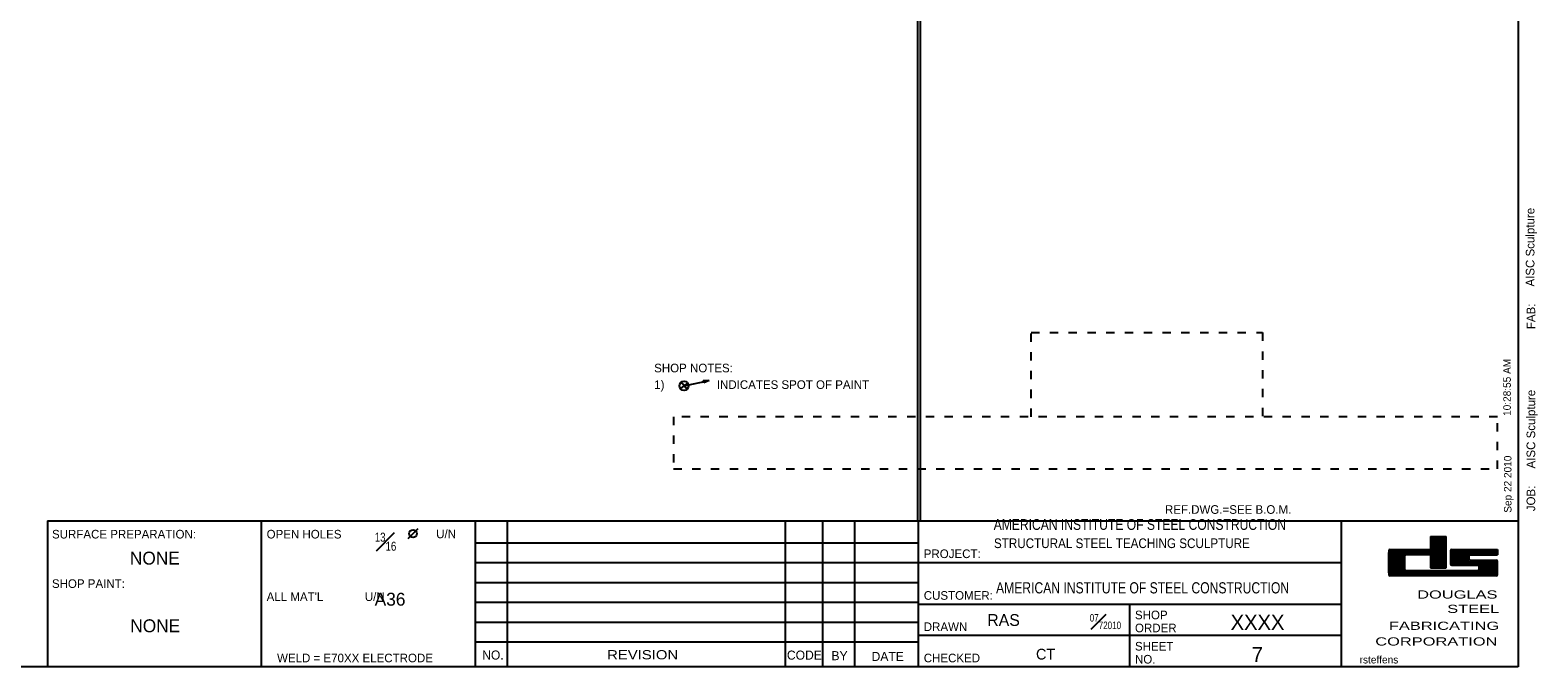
# Model space of a CAD drawing. Header units: inches. Extents: x -17.2 to 17.5, y -11.2 to 11.2.
# Tile 2 of 3: x -0.6 to 17.5, y -11.2 to -3.6. Entities that reach past the tile are written whole.
import ezdxf
from ezdxf.enums import TextEntityAlignment as Align

# ---------------------------------------------------------------- set-up
doc = ezdxf.new("R2010")
doc.units = ezdxf.units.IN
doc.header["$LTSCALE"] = 2.5
doc.header["$MEASUREMENT"] = 0
doc.linetypes.add('SDS2_3', pattern=[0.05, 0, -0.05])
doc.layers.add('Layer_0', color=7, linetype='Continuous')
doc.styles.add('MTextWidth', font='txt', dxfattribs={"width": 0.8, "height": 0.2})

msp = doc.modelspace()

# ---------------------------------------------------------------- linework, layer by layer
at = {"layer": 'Layer_0', "color": 2, "linetype": 'Continuous'}
for p, q in [((17.25, 11.25), (17.25, -11.25)), ((10.048, 10.837), (10.048, -9.5)), ((10.08, 10.837), (10.08, -9.5)), ((-0.375, -9.5), (-0.375, -11.25)), ((-0.375, -9.5), (17.25, -9.5)), ((2.188, -11.25), (2.188, -9.5)), ((4.75, -9.5), (4.75, -11.25)), ((10.062, -11.25), (10.062, -9.5)), ((15.125, -9.5), (15.125, -11.25)), ((16.198, -9.688), (16.385, -9.688)), ((16.198, -9.728), (16.385, -9.728)), ((15.698, -9.888), (16.198, -9.888)), ((15.698, -9.928), (15.885, -9.928)), ((15.714, -9.844), (16.198, -9.844)), ((16.198, -9.768), (16.385, -9.768)), ((16.198, -9.808), (16.385, -9.808)), ((16.198, -9.848), (16.385, -9.848)), ((16.198, -9.928), (16.385, -9.928)), ((16.438, -9.928), (16.656, -9.928)), ((16.453, -9.844), (17, -9.844)), ((16.672, -9.906), (17, -9.906)), ((15.698, -9.968), (15.882, -9.968)), ((15.698, -10.008), (15.882, -10.008)), ((15.698, -10.048), (15.882, -10.048)), ((15.698, -10.088), (15.885, -10.088)), ((15.901, -10.094), (16.766, -10.094)), ((16.198, -9.968), (16.385, -9.968)), ((16.198, -10.008), (16.385, -10.008)), ((16.198, -10.048), (16.385, -10.048)), ((16.198, -10.062), (16.385, -10.062)), ((16.438, -9.968), (16.656, -9.968)), ((16.438, -10.008), (17, -10.008)), ((16.453, -10.031), (16.766, -10.031)), ((16.672, -9.969), (16.984, -9.969)), ((16.781, -10.048), (17, -10.048)), ((16.781, -10.088), (17, -10.088)), ((15.698, -10.128), (17, -10.128)), ((15.714, -10.156), (16.984, -10.156)), ((4.75, -10.95), (10.064, -10.95)), ((17.25, -11.25), (-17.25, -11.25))]:
    msp.add_line(p, q, dxfattribs=at)
at = {"layer": 'Layer_0', "color": 6, "linetype": 'SDS2_3'}
for p, q in [((11.411, -8.25), (11.411, -7.241)), ((11.411, -7.241), (14.186, -7.241)), ((14.186, -7.241), (14.186, -8.25)), ((7.125, -8.25), (7.125, -8.875)), ((17, -8.25), (7.125, -8.25)), ((17, -8.875), (17, -8.25)), ((7.125, -8.875), (17, -8.875))]:
    msp.add_line(p, q, dxfattribs=at)
at = {"layer": 'Layer_0', "color": 1, "linetype": 'Continuous'}
for p, q in [((7.21, -7.915), (7.252, -7.879)), ((7.252, -7.879), (7.216, -7.837)), ((7.252, -7.879), (7.552, -7.817)), ((7.252, -7.879), (7.294, -7.844)), ((7.287, -7.921), (7.252, -7.879)), ((7.488, -7.845), (7.482, -7.816)), ((7.482, -7.816), (7.552, -7.817)), ((7.552, -7.817), (7.488, -7.845)), ((7.552, -7.817), (7.552, -7.817)), ((5.134, -9.5), (5.134, -11.25)), ((8.463, -9.5), (8.463, -11.25)), ((8.911, -9.5), (8.911, -11.25)), ((9.296, -9.5), (9.296, -11.25)), ((4.004, -9.652), (3.941, -9.715)), ((4.004, -9.652), (4.066, -9.59)), ((4.75, -9.762), (10.064, -9.762)), ((4.75, -10), (10.064, -10)), ((10.062, -10), (15.125, -10)), ((4.75, -10.238), (10.064, -10.238)), ((4.75, -10.475), (10.064, -10.475)), ((15.125, -10.5), (10.062, -10.5)), ((12.594, -11.25), (12.594, -10.5)), ((4.75, -10.712), (10.064, -10.712)), ((15.125, -10.875), (10.062, -10.875))]:
    msp.add_line(p, q, dxfattribs=at)
at = {"layer": 'Layer_0', "color": 5, "linetype": 'Continuous'}
for p, q in [((16.198, -9.688), (16.198, -9.844)), ((16.198, -9.708), (16.385, -9.708)), ((16.198, -9.748), (16.385, -9.748)), ((16.385, -10.062), (16.385, -9.688)), ((15.698, -9.868), (16.385, -9.868)), ((15.698, -9.908), (15.885, -9.908)), ((16.198, -9.906), (15.901, -9.906)), ((16.198, -9.788), (16.385, -9.788)), ((16.198, -9.828), (16.385, -9.828)), ((16.198, -9.888), (16.385, -9.888)), ((16.198, -9.888), (16.385, -9.888)), ((16.198, -9.906), (16.198, -10.062)), ((16.198, -9.908), (16.385, -9.908)), ((16.438, -9.908), (16.659, -9.908)), ((17, -9.844), (17, -9.906)), ((15.698, -9.948), (15.882, -9.948)), ((15.698, -9.988), (15.882, -9.988)), ((15.698, -10.028), (15.882, -10.028)), ((15.698, -10.068), (15.885, -10.068)), ((15.698, -10.108), (17, -10.108)), ((16.198, -9.948), (16.385, -9.948)), ((16.198, -9.988), (16.385, -9.988)), ((16.198, -10.028), (16.385, -10.028)), ((16.438, -9.948), (16.656, -9.948)), ((16.438, -9.988), (17, -9.988)), ((16.45, -10.028), (17, -10.028)), ((16.781, -10.068), (17, -10.068)), ((15.708, -10.148), (16.992, -10.148))]:
    msp.add_line(p, q, dxfattribs=at)
at = {"layer": 'Layer_0', "color": 3, "linetype": 'Continuous'}
for p, q in [((16.438, -9.863), (17, -9.863)), ((16.438, -9.888), (17, -9.888))]:
    msp.add_line(p, q, dxfattribs=at)
at = {"layer": 'Layer_0', "color": 1, "linetype": 'Continuous'}
for centre, radius in [((7.252, -7.879), 0.0547), ((4.004, -9.652), 0.0469)]:
    msp.add_circle(centre, radius, dxfattribs=at)
at = {"layer": 'Layer_0', "color": 3, "linetype": 'Continuous'}
for centre, radius, start, end in [((17.693, -10), 2, 175.9681, 184.0319), ((15.714, -9.859), 0.0156, 90, 180), ((17.884, -10), 2, 177.7613, 182.2387), ((15.901, -9.922), 0.0156, 90, 180), ((18.436, -9.938), 2, 177.7613, 182.2387), ((16.453, -9.859), 0.0156, 90, 180), ((16.672, -9.922), 0.0156, 90, 180), ((18.656, -9.938), 2, 179.5524, 180.4476), ((15.901, -10.078), 0.0156, 180, 270), ((16.453, -10.016), 0.0156, 180, 270), ((16.672, -9.953), 0.0156, 180, 270), ((16.766, -10.047), 0.0156, 0, 90), ((16.766, -10.078), 0.0156, 270, 0), ((14.781, -10.062), 2, 359.5524, 0.4476), ((16.984, -9.984), 0.0156, 0, 90), ((15.002, -10.062), 2, 357.7613, 2.2387), ((15.714, -10.141), 0.0156, 180, 270), ((16.984, -10.141), 0.0156, 270, 0)]:
    msp.add_arc(centre, radius, start, end, dxfattribs=at)

# ---------------------------------------------------------------- texts
at = {"layer": 'Layer_0', "color": 1, "linetype": 'Continuous'}
for s, height, p in [('AISC Sculpture', 0.10322, (17.443, -6.688)), ('FAB:', 0.1032, (17.452, -7.199)), ('10:28:55 AM', 0.09032, (17.16, -8.24)), ('AISC Sculpture', 0.10322, (17.452, -8.87)), ('Sep 22 2010', 0.09032, (17.168, -9.401)), ('JOB:', 0.1032, (17.452, -9.383))]:
    msp.add_text(s, height=height, rotation=90, dxfattribs=at).set_placement(p)
at = {"layer": 'Layer_0', "color": 2, "linetype": 'Continuous'}
for s, height, p in [('SHOP NOTES:', 0.10322, (6.894, -7.717)), ('1)', 0.1032, (6.895, -7.916)), ('INDICATES SPOT OF PAINT', 0.10322, (7.645, -7.916)), ('REF.DWG.=SEE B.O.M.', 0.10322, (13.015, -9.414)), ('SURFACE PREPARATION:', 0.10322, (-0.322, -9.71)), ('OPEN HOLES', 0.1032, (2.25, -9.71)), ('U/N', 0.1032, (4.282, -9.707)), ('PROJECT:', 0.1032, (10.125, -9.945)), ('SHOP PAINT:', 0.10322, (-0.323, -10.303)), ("ALL MAT'L             U/N", 0.10322, (2.25, -10.46)), ('CUSTOMER:', 0.1032, (10.125, -10.445)), ('RAS', 0.1419, (10.886, -10.759)), ('SHOP', 0.1032, (12.656, -10.679)), ('DRAWN', 0.1032, (10.125, -10.82)), ('ORDER', 0.1032, (12.656, -10.835)), ('SHEET', 0.1032, (12.656, -11.054)), ('WELD = E70XX ELECTRODE', 0.10322, (2.375, -11.195)), ('CODE', 0.1084, (8.485, -11.163)), ('BY', 0.1084, (9.019, -11.17)), ('CHECKED', 0.1032, (10.125, -11.195)), ('CT', 0.129, (11.47, -11.162)), ('NO.', 0.1032, (12.656, -11.21))]:
    msp.add_text(s, height=height, dxfattribs=at).set_placement(p)
for s, height, width, p in [('AMERICAN INSTITUTE OF STEEL CONSTRUCTION', 0.12902, 0.84, (10.963, -9.478)), ('STRUCTURAL STEEL TEACHING SCULPTURE', 0.11612, 0.9, (10.966, -9.709))]:
    msp.add_text(s, height=height, dxfattribs=dict(at, width=width)).set_placement(p, align=Align.TOP_LEFT)
for s, height, p in [('NONE', 0.1548, (0.91, -10.023)), ('A36', 0.1548, (3.729, -10.516)), ('XXXX', 0.1806, (14.125, -10.806)), ('7', 0.181, (14.123, -11.192)), ('NO.', 0.1084, (4.962, -11.162)), ('DATE', 0.1084, (9.693, -11.179))]:
    msp.add_text(s, height=height, dxfattribs=at).set_placement(p, align=Align.CENTER)
at = {"layer": 'Layer_0', "color": 2, "linetype": 'Continuous', "width": 0.81}
msp.add_text('AMERICAN INSTITUTE OF STEEL CONSTRUCTION', height=0.13418, dxfattribs=at).set_placement((10.991, -10.369))
at = {"layer": 'Layer_0', "color": 5, "linetype": 'Continuous', "width": 1.5}
for s, height, p in [('DOUGLAS', 0.0981, (17, -10.431)), ('STEEL', 0.0981, (17.021, -10.603)), ('FABRICATING', 0.09806, (17.021, -10.806)), ('CORPORATION', 0.09806, (17, -10.994))]:
    msp.add_text(s, height=height, dxfattribs=at).set_placement(p, align=Align.RIGHT)
at = {"layer": 'Layer_0', "color": 2, "linetype": 'Continuous'}
msp.add_text('NONE', height=0.1548, dxfattribs=at).set_placement((0.915, -10.757), align=Align.MIDDLE_CENTER)
at = {"layer": 'Layer_0', "color": 2, "linetype": 'Continuous', "width": 1.2}
msp.add_text('REVISION', height=0.111, dxfattribs=at).set_placement((6.756, -11.16), align=Align.CENTER)
at = {"layer": 'Layer_0', "color": 1, "linetype": 'Continuous'}
msp.add_text('rsteffens', height=0.0903, dxfattribs=at).set_placement((15.348, -11.209))
at = {"layer": 'Layer_0', "color": 2, "linetype": 'Continuous', "style": 'MTextWidth'}
for s, insert, char_height, attachment_point in [('\\A1;{\\H0.70x;\\S13#16;}', (3.675, -9.857), 0.15483, 8), ('\\A1;{\\H0.70x;\\S07#72010;}', (12.49, -10.797), 0.12902, 9)]:
    msp.add_mtext(s, dxfattribs=dict(at, insert=insert, char_height=char_height, attachment_point=attachment_point))

doc.saveas('drawing.dxf')
